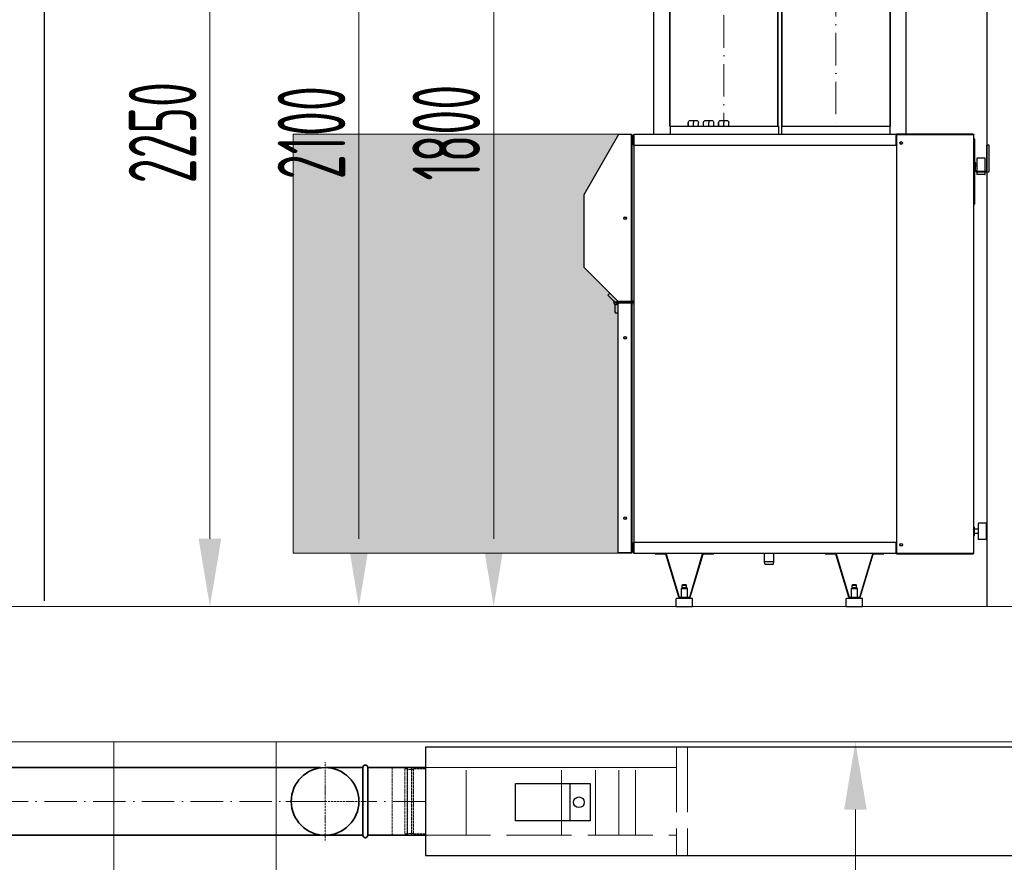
# Model space of a CAD drawing. Header units: millimetres. Extents: x 7400 to 85045, y 24168 to 123018.
# Tile 60 of 79: x 55567 to 57387, y 87832 to 89388. Entities that reach past the tile are written whole.
import ezdxf

# ---------------------------------------------------------------- set-up
doc = ezdxf.new("R2010")
doc.units = ezdxf.units.MM
doc.linetypes.add('ACAD_ISO02W100', pattern=[15, 12, -3])
doc.linetypes.add('ACAD_ISO10W100', pattern=[18, 12, -3, 0, -3])
for name, color, linetype, lineweight in [('UT_KOTY - DIMENZE', 7, 'Continuous', 5), ('VZT_01 SUP (PŘÍVOD) - OBRYS', 5, 'Continuous', 35), ('VZT_02 SUP (PŘÍVOD) - OSA', 5, 'ACAD_ISO10W100', 5), ('VZT_13 EHA (VÝFUK) - OBRYS', 14, 'Continuous', 35), ('VZT_14 EHA (VÝFUK) - OSA', 14, 'ACAD_ISO10W100', 5), ('VZT_21 ZAŘÍZENÍ - OBRYS', 1, 'Continuous', 30), ('VZT_22 ZAŘÍZENÍ - DETAIL', 8, 'Continuous', 5), ('VZT_23 ZAŘÍZENÍ - SERVISNÍ PROSTOR', 8, 'Continuous', 5), ('VZT_50 POPIS - OBECNE', 7, 'Continuous', 13), ('VZT_POPIS - OBECNE', 7, 'Continuous', 5)]:
    doc.layers.add(name, color=color, linetype=linetype, lineweight=lineweight)
doc.layers.add('VZT_03 SUP (PŘÍVOD) - NETISK', color=8, linetype='ACAD_ISO02W100', lineweight=5, plot=False)
doc.layers.add('VZT_07 ETA (ODVOD) - NETISK', color=8, linetype='ACAD_ISO02W100', lineweight=5, plot=False)
doc.layers.add('VZT_IZOLACE - TEPELNÁ', color=6, linetype='IZOLACE TEPELNA')
doc.styles.add('ISOCP 2.5', font='isocp.shx', dxfattribs={"width": 0.6, "height": 2.5})
doc.styles.get("Standard").update_dxf_attribs({"font": 'arial.ttf'})
doc.linetypes.add('IZOLACE TEPELNA', pattern='A,12.7,-1.5,["T",Standard,S=2.54,R=0,X=0,Y=-1.27],-3', length=17.2)

msp = doc.modelspace()

# ---------------------------------------------------------------- hatches: boundary and pattern name
at = {"layer": 'VZT_23 ZAŘÍZENÍ - SERVISNÍ PROSTOR'}
h = msp.add_hatch(color=256, dxfattribs=at)
h.dxf.hatch_style = 1
h.paths.add_polyline_path([(56672.7, 88402.6), (56672.8, 88868.3), (56610.4, 88930.7), (56610.4, 89065.6), (56672.8, 89176.6), (56072.7, 89176.6), (56072.7, 88402.6)])

# ---------------------------------------------------------------- linework, layer by layer
at = {"color": 8}
for p, q in [((55612.5, 90704.4), (55612.5, 88314.9)), ((57354.5, 90554.4), (57354.5, 88304.4))]:
    msp.add_line(p, q, dxfattribs=at)
at = {"layer": 'UT_KOTY - DIMENZE'}
for p, q in [((55918.7, 88429.4), (55918.7, 90429.4)), ((56194, 88429.4), (56194, 90279.4)), ((56443.2, 88429.4), (56443.2, 89979.4)), ((55868.7, 88304.4), (55856.2, 88304.4)), ((56144, 88304.4), (56131.5, 88304.4)), ((56393.2, 88304.4), (56380.7, 88304.4)), ((57222.8, 88054.4), (57049.2, 88054.4)), ((57111.7, 85629.4), (57111.7, 87929.4))]:
    msp.add_line(p, q, dxfattribs=at)
for points in [[(55897.8, 88429.4), (55939.5, 88429.4), (55918.7, 88304.4)], [(56173.1, 88429.4), (56214.8, 88429.4), (56194, 88304.4)], [(56422.3, 88429.4), (56464, 88429.4), (56443.2, 88304.4)], [(57090.9, 87929.4), (57132.5, 87929.4), (57111.7, 88054.4)]]:
    msp.add_solid(points, dxfattribs=at)
at = {"layer": 'VZT_01 SUP (PŘÍVOD) - OBRYS'}
for points in [[(56768.6, 89191.3), (56768.6, 90207.2)], [(56968.6, 89191.3), (56968.6, 90207.2)], [(55479.5, 88006.9), (56123.2, 88006.9)], [(56201.5, 88006.9), (56131.5, 88006.9)], [(56201.5, 87881.9), (56201.5, 88006.9)], [(56210.5, 88006.9), (56317.1, 88006.9)], [(56210.5, 87881.9), (56210.5, 88006.9)], [(55479.5, 87881.9), (56123.2, 87881.9)], [(56201.5, 87881.9), (56131.5, 87881.9)], [(56210.5, 87881.9), (56317.1, 87881.9)]]:
    msp.add_lwpolyline(points, dxfattribs=at)
for centre, radius, start, end in [((56131.5, 87944.4), 62.5, 90, 270), ((56131.5, 87944.4), 62.5, 270, 90), ((56206, 88006.9), 4.5, 0, 180), ((56206, 87881.9), 4.5, 180, 0)]:
    msp.add_arc(centre, radius, start, end, dxfattribs=at)
at = {"layer": 'VZT_02 SUP (PŘÍVOD) - OSA', "ltscale": 5}
for points in [[(56868.6, 90207.2), (56868.6, 89191.3)], [(56123.2, 87944.4), (55479.5, 87944.4)], [(56317.1, 87944.4), (56210.5, 87944.4)]]:
    msp.add_lwpolyline(points, dxfattribs=at)
at = {"layer": 'VZT_02 SUP (PŘÍVOD) - OSA', "ltscale": 0.3}
for points in [[(56131.5, 87944.4), (56131.5, 88016.9)], [(56059, 87944.4), (56131.5, 87944.4)], [(56131.5, 87944.4), (56210.5, 87944.4)], [(56131.5, 87871.9), (56131.5, 87944.4)]]:
    msp.add_lwpolyline(points, dxfattribs=at)
at = {"layer": 'VZT_03 SUP (PŘÍVOD) - NETISK', "ltscale": 0.4}
msp.add_lwpolyline([(56210.5, 87881.9), (56255.5, 87881.9), (56255.5, 88006.9), (56210.5, 88006.9)], dxfattribs=at)
at = {"layer": 'VZT_07 ETA (ODVOD) - NETISK', "ltscale": 0.4}
for p, q in [((56283.6, 88005.4), (56283.6, 87883.4)), ((56284.1, 88005.4), (56283.6, 88005.4)), ((56284.1, 88005.4), (56284.1, 87883.4)), ((56291.1, 88005.4), (56291.1, 87883.4)), ((56291.6, 88005.4), (56291.1, 88005.4)), ((56291.6, 88005.4), (56291.6, 87883.4)), ((56279.1, 88004.4), (56279.1, 87884.4)), ((56283.1, 88004.4), (56279.1, 88004.4)), ((56283.1, 88004.4), (56283.1, 87884.4)), ((56283.6, 88003.4), (56283.1, 88003.4)), ((56291.1, 88003.4), (56284.1, 88003.4)), ((56295.1, 88003.4), (56291.6, 88003.4)), ((56295.1, 88004.4), (56295.1, 87884.4)), ((56317.1, 88004.4), (56295.1, 88004.4)), ((56283.1, 87884.4), (56279.1, 87884.4)), ((56283.6, 87885.4), (56283.1, 87885.4)), ((56284.1, 87883.4), (56283.6, 87883.4)), ((56291.1, 87885.4), (56284.1, 87885.4)), ((56291.6, 87883.4), (56291.1, 87883.4)), ((56295.1, 87885.4), (56291.6, 87885.4)), ((56317.1, 87884.4), (56295.1, 87884.4))]:
    msp.add_line(p, q, dxfattribs=at)
at = {"layer": 'VZT_13 EHA (VÝFUK) - OBRYS', "elevation": 0}
for points in [[(56975.8, 89191.2), (56975.8, 89904.4)], [(57175.8, 89191.2), (57175.8, 89904.4)]]:
    msp.add_lwpolyline(points, dxfattribs=at)
at = {"layer": 'VZT_14 EHA (VÝFUK) - OSA', "ltscale": 5, "elevation": 0}
msp.add_lwpolyline([(57075.8, 89904.4), (57075.8, 89191.2)], dxfattribs=at)
at = {"layer": 'VZT_21 ZAŘÍZENÍ - OBRYS'}
for p, q in [((56769.4, 89191.3), (56969.4, 89191.3)), ((56769.4, 89191.3), (56769.4, 89176.2)), ((56802.8, 89191.3), (56802.8, 89198.2)), ((56803, 89191.3), (56803, 89198.2)), ((56806.8, 89202.2), (56806.9, 89202.2)), ((56806.9, 89202.2), (56812.5, 89202.2)), ((56812.5, 89202.2), (56817.9, 89202.2)), ((56812.6, 89191.3), (56812.6, 89198.2)), ((56822, 89191.3), (56822, 89198.2)), ((56830.8, 89191.3), (56830.8, 89198.2)), ((56831, 89191.3), (56831, 89198.2)), ((56834.8, 89202.2), (56834.9, 89202.2)), ((56834.9, 89202.2), (56840.5, 89202.2)), ((56840.5, 89202.2), (56845.9, 89202.2)), ((56840.6, 89191.3), (56840.6, 89198.2)), ((56850, 89191.3), (56850, 89198.2)), ((56858.8, 89191.3), (56858.8, 89198.2)), ((56859, 89191.3), (56859, 89198.2)), ((56862.8, 89202.2), (56862.9, 89202.2)), ((56862.9, 89202.2), (56868.5, 89202.2)), ((56868.5, 89202.2), (56873.9, 89202.2)), ((56868.6, 89191.3), (56868.6, 89198.2)), ((56878, 89191.3), (56878, 89198.2)), ((56969.4, 89191.3), (56969.4, 89176.2)), ((56975.4, 89191.3), (57175.4, 89191.3)), ((56975.4, 89191.3), (56975.4, 89176.2)), ((57175.4, 89191.3), (57175.4, 89176.2)), ((56674.5, 89176.6), (56697.8, 89176.6)), ((56697.8, 89175.7), (56697.8, 89176.6)), ((56697.8, 89175.7), (56697.9, 89175.7)), ((56697.8, 88867.6), (56697.8, 89175.6)), ((56697.9, 89175), (56697.8, 89175)), ((56697.8, 89174.9), (56697.9, 89174.9)), ((56697.9, 89175), (56697.9, 89175.7)), ((56698.7, 89175), (56697.9, 89175)), ((56698.7, 88868), (56698.7, 89175)), ((56699.4, 88869.6), (56699.4, 89174.2)), ((56699.4, 89172.6), (56701.5, 89172.6)), ((56702.4, 89174.5), (56701.5, 89174.5)), ((56701.5, 89156.2), (56701.5, 89174.5)), ((56702.4, 89174.5), (56702.4, 89156.2)), ((56702.5, 89173.3), (56702.4, 89173.3)), ((56702.5, 89174.5), (56702.5, 89156.2)), ((57187.2, 89176.2), (56703.2, 89176.2)), ((57187.2, 89176.2), (57187.2, 89174.5)), ((57187.4, 89176.2), (57187.2, 89176.2)), ((57187.2, 89175.3), (57187.4, 89175.3)), ((57187.2, 89156.2), (57187.2, 89174.5)), ((57187.4, 89173.3), (57187.2, 89173.3)), ((57187.4, 89177.4), (57328.7, 89177.4)), ((57187.4, 89176.5), (57187.4, 89177.4)), ((57328.7, 89176.5), (57187.4, 89176.5)), ((57187.4, 89176.4), (57328.7, 89176.4)), ((57187.4, 89176.4), (57187.4, 88402.4)), ((57304.5, 89176.4), (57304.5, 89176.5)), ((57328.7, 89176.5), (57328.7, 89177.4)), ((57330.4, 88403.1), (57330.4, 89175.7)), ((56702.4, 89156.2), (56701.5, 89156.2)), ((56702.4, 89156.2), (56702.4, 88422.6)), ((56702.5, 89156.2), (57187.2, 89156.2)), ((57332.4, 89167.4), (57330.4, 89167.4)), ((57332.4, 89047.4), (57332.4, 89167.4)), ((57354.4, 89109.2), (57354.4, 89156.4)), ((57358.9, 89156.4), (57354.4, 89156.4)), ((57358.9, 89109.2), (57358.9, 89156.4)), ((57332.4, 89124.9), (57333.9, 89124.9)), ((57333.9, 89117.4), (57333.9, 89124.9)), ((57336.4, 89121.4), (57333.9, 89121.4)), ((57333.9, 89109.2), (57333.9, 89117.4)), ((57335.9, 89117.4), (57333.9, 89117.4)), ((57335.9, 89117.4), (57335.9, 89109.2)), ((57336.4, 89131.9), (57336.4, 89108.5)), ((57350.9, 89132.4), (57336.9, 89132.4)), ((57351.4, 89108.5), (57351.4, 89131.9)), ((57332.4, 89109.9), (57333.9, 89109.9)), ((57336.4, 89113.4), (57335.9, 89113.4)), ((57336.4, 89106.4), (57336.4, 89102.9)), ((57336.7, 89108.4), (57353.6, 89108.4)), ((57356.1, 89106.4), (57336.7, 89106.4)), ((57350.9, 89102.4), (57336.9, 89102.4)), ((57351.4, 89102.9), (57351.4, 89106.4)), ((57332.4, 89047.4), (57330.4, 89047.4)), ((56654.3, 88879.2), (56658.1, 88883)), ((56654.8, 88878.7), (56654.3, 88879.2)), ((56654.8, 88878.7), (56655.5, 88878)), ((56665.2, 88868.2), (56655.5, 88878)), ((56665.9, 88868.9), (56665.2, 88868.2)), ((56667.8, 88848.3), (56667.8, 88862.1)), ((56672.8, 88862.1), (56667.8, 88862.1)), ((56672.8, 88866.1), (56672.8, 88868.3)), ((56672.8, 88863.9), (56672.8, 88866.1)), ((56672.8, 88863.9), (56672.8, 88404.3)), ((56697.8, 88867.6), (56674.5, 88867.6)), ((56697.8, 88867.5), (56674.5, 88867.5)), ((56674.5, 88866.6), (56674.5, 88867.5)), ((56697.8, 88866.6), (56674.5, 88866.6)), ((56674.5, 88865.6), (56697.8, 88865.6)), ((56674.5, 88864.7), (56674.5, 88865.6)), ((56697.8, 88864.7), (56674.5, 88864.7)), ((56697.8, 88864.6), (56674.5, 88864.6)), ((56693.4, 88867.5), (56693.4, 88867.6)), ((56693.4, 88865.6), (56693.4, 88866.6)), ((56697.8, 88868.9), (56697.9, 88868.9)), ((56697.9, 88868.8), (56697.8, 88868.8)), ((56697.8, 88868.1), (56697.9, 88868.1)), ((56698.7, 88868), (56697.8, 88868)), ((56697.8, 88867.5), (56697.8, 88866.6)), ((56697.8, 88864.7), (56697.8, 88865.6)), ((56697.8, 88865.6), (56702.4, 88865.6)), ((56697.8, 88403.6), (56697.8, 88864.6)), ((56697.8, 88864.4), (56697.9, 88864.4)), ((56697.9, 88863.7), (56697.8, 88863.7)), ((56697.8, 88863.6), (56697.9, 88863.6)), ((56697.9, 88868.8), (56697.9, 88868.1)), ((56697.9, 88863.7), (56697.9, 88864.4)), ((56697.9, 88863.7), (56698.7, 88863.7)), ((56698.7, 88863.7), (56698.7, 88403.7)), ((56699, 88868.6), (56702.4, 88868.6)), ((56699.4, 88869.6), (56699.4, 88866.6)), ((56699.4, 88866.6), (56702.4, 88866.6)), ((56699.4, 88862.9), (56699.4, 88865.6)), ((56702.4, 88865.6), (56699.4, 88865.6)), ((56699.4, 88405.3), (56699.4, 88862.9)), ((56667.8, 88848.3), (56667.8, 88847.3)), ((56667.8, 88846.6), (56667.8, 88847.3)), ((56667.8, 88846.6), (56672.8, 88846.6)), ((57330.4, 88450.6), (57331.9, 88450.6)), ((57331.9, 88435.6), (57331.9, 88450.6)), ((57338.9, 88447.1), (57331.9, 88447.1)), ((57338.9, 88457.6), (57338.9, 88428.6)), ((57353.4, 88458.1), (57339.4, 88458.1)), ((57353.9, 88428.6), (57353.9, 88457.6)), ((57330.4, 88435.6), (57331.9, 88435.6)), ((57338.9, 88439.1), (57331.9, 88439.1)), ((57353.4, 88428.1), (57339.4, 88428.1)), ((56701.5, 88406.6), (56699.4, 88406.6)), ((56701.5, 88422.6), (56702.4, 88422.6)), ((56701.5, 88404.3), (56701.5, 88422.6)), ((56702.4, 88422.6), (56702.4, 88404.3)), ((56702.5, 88422.6), (56702.5, 88404.3)), ((57187.2, 88422.6), (56702.5, 88422.6)), ((57187.2, 88404.3), (57187.2, 88422.6)), ((56673.9, 88403.7), (56674.1, 88403.7)), ((56697.8, 88403.6), (56674.5, 88403.6)), ((56697.8, 88403.5), (56674.5, 88403.5)), ((56674.5, 88402.6), (56674.5, 88403.5)), ((56697.8, 88402.6), (56674.5, 88402.6)), ((56697.8, 88404.6), (56697.9, 88404.6)), ((56697.9, 88404.5), (56697.8, 88404.5)), ((56697.8, 88403.8), (56697.9, 88403.8)), ((56697.8, 88403.7), (56698.7, 88403.7)), ((56697.8, 88403.5), (56697.8, 88402.6)), ((56697.9, 88404.5), (56697.9, 88403.8)), ((56702.4, 88404.3), (56701.5, 88404.3)), ((56702.5, 88405.5), (56702.4, 88405.5)), ((56703.2, 88402.6), (57187.2, 88402.6)), ((56741.5, 88401.7), (56741.5, 88402.6)), ((56741.5, 88401.7), (56760.5, 88401.7)), ((56785.2, 88321.5), (56761.2, 88401.3)), ((56761.9, 88401.8), (56786, 88321.9)), ((56805.4, 88321.9), (56829.4, 88401.8)), ((56806.2, 88321.5), (56830.2, 88401.3)), ((56830.9, 88401.7), (56849.9, 88401.7)), ((56849.9, 88401.7), (56849.9, 88402.6)), ((56943.8, 88387.4), (56943.8, 88402.6)), ((56961, 88387.4), (56961, 88402.6)), ((57055.7, 88401.7), (57055.7, 88402.6)), ((57055.7, 88401.7), (57074.7, 88401.7)), ((57099.4, 88321.5), (57075.4, 88401.3)), ((57076.2, 88401.8), (57100.2, 88321.9)), ((57119.6, 88321.9), (57143.7, 88401.8)), ((57120.4, 88321.5), (57144.4, 88401.3)), ((57145.1, 88401.7), (57164.2, 88401.7)), ((57164.2, 88401.7), (57164.2, 88402.6)), ((57187.2, 88405.5), (57187.4, 88405.5)), ((57187.2, 88404.3), (57187.2, 88402.6)), ((57187.4, 88403.5), (57187.2, 88403.5)), ((57187.2, 88402.6), (57187.4, 88402.6)), ((57187.4, 88402.4), (57328.7, 88402.4)), ((57187.4, 88402.3), (57187.4, 88401.4)), ((57328.7, 88402.3), (57187.4, 88402.3)), ((57187.4, 88401.4), (57328.7, 88401.4)), ((57328.7, 88402.3), (57328.7, 88401.4)), ((57329.2, 88402.5), (57329, 88402.5)), ((56943.8, 88387.4), (56961, 88387.4)), ((56944.6, 88383.1), (56943.8, 88387.4)), ((56945.4, 88382.4), (56959.3, 88382.4)), ((56960.1, 88383.1), (56961, 88387.4)), ((56791, 88338.6), (56790.2, 88337.8)), ((56790.2, 88337.8), (56801.1, 88337.8)), ((56790.2, 88321.5), (56790.2, 88337.8)), ((56800.3, 88338.6), (56791, 88338.6)), ((56792.2, 88344.1), (56791.7, 88343.6)), ((56791.7, 88343.6), (56799.7, 88343.6)), ((56791.7, 88338.6), (56791.7, 88343.6)), ((56799.2, 88344.1), (56792.2, 88344.1)), ((56799.2, 88344.1), (56799.7, 88343.6)), ((56799.7, 88338.6), (56799.7, 88343.6)), ((56800.3, 88338.6), (56801.1, 88337.8)), ((56801.1, 88321.5), (56801.1, 88337.8)), ((57105.3, 88338.6), (57104.5, 88337.8)), ((57104.5, 88337.8), (57115.4, 88337.8)), ((57104.5, 88321.5), (57104.5, 88337.8)), ((57114.6, 88338.6), (57105.3, 88338.6)), ((57106.4, 88344.1), (57105.9, 88343.6)), ((57105.9, 88343.6), (57113.9, 88343.6)), ((57105.9, 88338.6), (57105.9, 88343.6)), ((57113.4, 88344.1), (57106.4, 88344.1)), ((57113.4, 88344.1), (57113.9, 88343.6)), ((57113.9, 88338.6), (57113.9, 88343.6)), ((57114.6, 88338.6), (57115.4, 88337.8)), ((57115.4, 88321.5), (57115.4, 88337.8)), ((56780.7, 88304.6), (56780.7, 88318.6)), ((56810.2, 88319.1), (56781.2, 88319.1)), ((56786.7, 88321.5), (56804.7, 88321.5)), ((56804.7, 88320.6), (56786.7, 88320.6)), ((56788.2, 88320.6), (56788.2, 88319.1)), ((56803.2, 88320.6), (56803.2, 88319.1)), ((56810.7, 88304.6), (56810.7, 88318.6)), ((57094.9, 88304.6), (57094.9, 88318.6)), ((57124.4, 88319.1), (57095.4, 88319.1)), ((57100.9, 88321.5), (57119, 88321.5)), ((57119, 88320.6), (57100.9, 88320.6)), ((57102.4, 88320.6), (57102.4, 88319.1)), ((57117.4, 88320.6), (57117.4, 88319.1)), ((57124.9, 88304.6), (57124.9, 88318.6)), ((56781.2, 88304.1), (56810.2, 88304.1)), ((57095.4, 88304.1), (57124.4, 88304.1))]:
    msp.add_line(p, q, dxfattribs=at)
for points in [[(56672.8, 88868.3), (56610.4, 88930.7), (56610.4, 89065.6), (56674.5, 89176.6)], [(56584.6, 87908.4), (56584.6, 87977.2)]]:
    msp.add_lwpolyline(points, dxfattribs=at)
for points in [[(57817.1, 88044.4), (56317.1, 88044.4), (56317.1, 87844.4), (57817.1, 87844.4)], [(56621.6, 87908.4), (56483.7, 87908.4), (56483.7, 87977.2), (56621.6, 87977.2)]]:
    msp.add_lwpolyline(points, close=True, dxfattribs=at)
for centre, radius in [((57196.4, 89160.4), 2.5), ((57196.4, 89160.4), 2.15), ((56686.1, 89021.6), 2.5), ((56686.1, 89021.6), 2.15), ((56668.8, 88866.1), 1.5), ((56686.1, 88800.6), 2.5), ((56686.1, 88800.6), 2.15), ((56686.1, 88467.6), 2.5), ((56686.1, 88467.6), 2.15), ((57196.4, 88418.4), 2.5), ((57196.4, 88418.4), 2.15), ((56600.7, 87942.8), 9.89)]:
    msp.add_circle(centre, radius, dxfattribs=at)
for centre, radius, start, end in [((57336.9, 89131.9), 0.5, 90, 180), ((57350.9, 89131.9), 0.5, 0, 90), ((57336.7, 89109.2), 2.8, 180, 270), ((57336.7, 89109.2), 0.8, 180, 270), ((57336.9, 89102.9), 0.5, 180, 270), ((57350.9, 89102.9), 0.5, 270, 0), ((57353.6, 89109.2), 0.8, 270, 0), ((57356.1, 89109.2), 2.8, 270, 0), ((56668.8, 88866.1), 4, 135, 45), ((57339.4, 88457.6), 0.5, 90, 180), ((57353.4, 88457.6), 0.5, 0, 90), ((57339.4, 88428.6), 0.5, 180, 270), ((57353.4, 88428.6), 0.5, 270, 0), ((56760.5, 88400.9), 1.7, 30, 90), ((56760.5, 88400.9), 0.8, 30, 90), ((56830.9, 88400.9), 1.7, 90, 150), ((56830.9, 88400.9), 0.8, 90, 150), ((57074.7, 88400.9), 1.7, 30, 90), ((57074.7, 88400.9), 0.8, 30, 90), ((57145.1, 88400.9), 1.7, 90, 150), ((57145.1, 88400.9), 0.8, 90, 150), ((56945.4, 88383.2), 0.8, 191.3099, 270), ((56959.3, 88383.2), 0.8, 270, 348.6901), ((56781.2, 88318.6), 0.5, 90, 180), ((56786.7, 88322.3), 1.7, 210, 270), ((56786.7, 88322.3), 0.8, 210, 270), ((56804.7, 88322.3), 0.8, 270, 330), ((56804.7, 88322.3), 1.7, 270, 330), ((56810.2, 88318.6), 0.5, 0, 90), ((57095.4, 88318.6), 0.5, 90, 180), ((57100.9, 88322.3), 1.7, 210, 270), ((57100.9, 88322.3), 0.8, 210, 270), ((57119, 88322.3), 0.8, 270, 330), ((57119, 88322.3), 1.7, 270, 330), ((57124.4, 88318.6), 0.5, 0, 90), ((56781.2, 88304.6), 0.5, 180, 270), ((56810.2, 88304.6), 0.5, 270, 0), ((57095.4, 88304.6), 0.5, 180, 270), ((57124.4, 88304.6), 0.5, 270, 0)]:
    msp.add_arc(centre, radius, start, end, dxfattribs=at)
at = {"layer": 'VZT_21 ZAŘÍZENÍ - OBRYS', "extrusion": (0, 0, -1)}
for centre, major_axis, ratio, start_param, end_param in [((56806.8, 89198.2), (4.04, 0), 0.989506, 3.141593, 4.712389), ((56806.9, 89198.2), (0, 4), 0.989046, 4.712389, 6.283185), ((56812.5, 89198.2), (0, 4), 0.021558, 0, 1.570796), ((56817.9, 89198.2), (-4.04, 0), 0.989506, 1.570796, 3.141593), ((56834.8, 89198.2), (4.04, 0), 0.989506, 3.141593, 4.712389), ((56834.9, 89198.2), (0, 4), 0.989046, 4.712389, 6.283185), ((56840.5, 89198.2), (0, 4), 0.021558, 0, 1.570796), ((56845.9, 89198.2), (-4.04, 0), 0.989506, 1.570796, 3.141593), ((56862.8, 89198.2), (4.04, 0), 0.989506, 3.141593, 4.712389), ((56862.9, 89198.2), (0, 4), 0.989046, 4.712389, 6.283185), ((56868.5, 89198.2), (0, 4), 0.021558, 0, 1.570796), ((56873.9, 89198.2), (-4.04, 0), 0.989506, 1.570796, 3.141593)]:
    msp.add_ellipse(centre, major_axis=major_axis, ratio=ratio, start_param=start_param, end_param=end_param, dxfattribs=at)
at = {"layer": 'VZT_21 ZAŘÍZENÍ - OBRYS'}
for points, knots in [([(56697.9, 89175.7), (56698.5, 89175.7), (56699.1, 89175.3), (56699.3, 89174.7), (56699.3, 89174.6), (56699.4, 89174.4), (56699.4, 89174.2)], [-1, -1, -1, -1, -0.223, -0.223, -0.223, 0, 0, 0, 0]), ([(56698.7, 89174.7), (56698.9, 89174.6), (56699.2, 89174.5), (56699.3, 89174.4), (56699.3, 89174.3), (56699.4, 89174.3), (56699.4, 89174.2)], [-0.6418783, -0.6418783, -0.6418783, -0.6418783, -0.2229997, -0.2229997, -0.2229997, 0, 0, 0, 0]), ([(56701.5, 89174.5), (56701.5, 89175.2), (56701.9, 89175.8), (56702.5, 89176.1), (56702.7, 89176.2), (56702.9, 89176.2), (56703.2, 89176.2)], [-1, -1, -1, -1, -0.246936, -0.246936, -0.246936, 0, 0, 0, 0]), ([(56702.6, 89175.1), (56702.5, 89175), (56702.4, 89174.8), (56702.4, 89174.6), (56702.4, 89174.6), (56702.4, 89174.6), (56702.4, 89174.5)], [0.4745945, 0.4745945, 0.4745945, 0.4745945, 0.9092253, 0.9092253, 0.9092253, 1, 1, 1, 1]), ([(56702.6, 89175.1), (56702.7, 89175.5), (56702.9, 89175.9), (56703, 89176.1), (56703, 89176.2), (56703.1, 89176.2), (56703.2, 89176.2)], [-0.7752376, -0.7752376, -0.7752376, -0.7752376, -0.2469362, -0.2469362, -0.2469362, 0, 0, 0, 0]), ([(57328.7, 89177.4), (57329.3, 89177.4), (57330, 89177), (57330.2, 89176.4), (57330.3, 89176.2), (57330.4, 89175.9), (57330.4, 89175.7)], [-1, -1, -1, -1, -0.246936, -0.246936, -0.246936, 0, 0, 0, 0]), ([(57329.2, 89176.3), (57329.1, 89176.4), (57329, 89176.5), (57328.8, 89176.5), (57328.7, 89176.5), (57328.7, 89176.5), (57328.7, 89176.5)], [0.4745945, 0.4745945, 0.4745945, 0.4745945, 0.9092253, 0.9092253, 0.9092253, 1, 1, 1, 1]), ([(57329.2, 89176.3), (57329.7, 89176.1), (57330.1, 89176), (57330.2, 89175.9), (57330.3, 89175.8), (57330.4, 89175.8), (57330.4, 89175.7)], [-0.7752376, -0.7752376, -0.7752376, -0.7752376, -0.2469362, -0.2469362, -0.2469362, 0, 0, 0, 0]), ([(56674.5, 88866.6), (56673.8, 88866.6), (56673.1, 88867.1), (56672.9, 88867.7), (56672.8, 88867.9), (56672.8, 88868.1), (56672.8, 88868.3)], [-1, -1, -1, -1, -0.246936, -0.246936, -0.246936, 0, 0, 0, 0]), ([(56673.9, 88867.8), (56673.4, 88867.9), (56673.1, 88868), (56672.9, 88868.1), (56672.8, 88868.2), (56672.8, 88868.3), (56672.8, 88868.3)], [-0.7752376, -0.7752376, -0.7752376, -0.7752376, -0.2469362, -0.2469362, -0.2469362, 0, 0, 0, 0]), ([(56674.5, 88865.6), (56673.8, 88865.6), (56673.1, 88865.2), (56672.9, 88864.6), (56672.8, 88864.4), (56672.8, 88864.1), (56672.8, 88863.9)], [-1, -1, -1, -1, -0.246936, -0.246936, -0.246936, 0, 0, 0, 0]), ([(56673.9, 88864.5), (56673.4, 88864.3), (56673.1, 88864.2), (56672.9, 88864.1), (56672.8, 88864), (56672.8, 88864), (56672.8, 88863.9)], [-0.7752376, -0.7752376, -0.7752376, -0.7752376, -0.2469362, -0.2469362, -0.2469362, 0, 0, 0, 0]), ([(56673.9, 88867.8), (56674, 88867.6), (56674.2, 88867.5), (56674.3, 88867.5), (56674.4, 88867.5), (56674.4, 88867.5), (56674.5, 88867.5)], [0.4745945, 0.4745945, 0.4745945, 0.4745945, 0.9092253, 0.9092253, 0.9092253, 1, 1, 1, 1]), ([(56673.9, 88864.5), (56674, 88864.6), (56674.2, 88864.7), (56674.3, 88864.7), (56674.4, 88864.7), (56674.4, 88864.7), (56674.5, 88864.7)], [0.4745945, 0.4745945, 0.4745945, 0.4745945, 0.9092253, 0.9092253, 0.9092253, 1, 1, 1, 1]), ([(56697.9, 88864.4), (56698.5, 88864.4), (56699.1, 88864), (56699.3, 88863.4), (56699.3, 88863.3), (56699.4, 88863.1), (56699.4, 88862.9)], [-1, -1, -1, -1, -0.223, -0.223, -0.223, 0, 0, 0, 0]), ([(56698.7, 88868.4), (56698.9, 88868.5), (56699.2, 88868.8), (56699.3, 88869.1), (56699.3, 88869.3), (56699.4, 88869.4), (56699.4, 88869.6)], [-0.6418783, -0.6418783, -0.6418783, -0.6418783, -0.2229997, -0.2229997, -0.2229997, 0, 0, 0, 0]), ([(56698.7, 88869.2), (56698.9, 88869.3), (56699.2, 88869.4), (56699.3, 88869.5), (56699.3, 88869.5), (56699.4, 88869.6), (56699.4, 88869.6)], [-0.6418783, -0.6418783, -0.6418783, -0.6418783, -0.2229997, -0.2229997, -0.2229997, 0, 0, 0, 0]), ([(56698.7, 88863.4), (56698.9, 88863.3), (56699.2, 88863.2), (56699.3, 88863.1), (56699.3, 88863), (56699.4, 88863), (56699.4, 88862.9)], [-0.6418783, -0.6418783, -0.6418783, -0.6418783, -0.2229997, -0.2229997, -0.2229997, 0, 0, 0, 0]), ([(56674.5, 88402.6), (56673.8, 88402.6), (56673.1, 88403.1), (56672.9, 88403.7), (56672.8, 88403.9), (56672.8, 88404.1), (56672.8, 88404.3)], [-1, -1, -1, -1, -0.246936, -0.246936, -0.246936, 0, 0, 0, 0]), ([(56673.9, 88403.8), (56673.4, 88403.9), (56673.1, 88404), (56672.9, 88404.1), (56672.8, 88404.2), (56672.8, 88404.3), (56672.8, 88404.3)], [-0.7752376, -0.7752376, -0.7752376, -0.7752376, -0.2469362, -0.2469362, -0.2469362, 0, 0, 0, 0]), ([(56673.9, 88403.8), (56674, 88403.6), (56674.2, 88403.5), (56674.3, 88403.5), (56674.4, 88403.5), (56674.4, 88403.5), (56674.5, 88403.5)], [0.4745945, 0.4745945, 0.4745945, 0.4745945, 0.9092253, 0.9092253, 0.9092253, 1, 1, 1, 1]), ([(56698.7, 88404.1), (56698.9, 88404.2), (56699.2, 88404.5), (56699.3, 88404.8), (56699.3, 88405), (56699.4, 88405.1), (56699.4, 88405.3)], [-0.6418783, -0.6418783, -0.6418783, -0.6418783, -0.2229997, -0.2229997, -0.2229997, 0, 0, 0, 0]), ([(56698.7, 88404.9), (56698.9, 88405), (56699.2, 88405.1), (56699.3, 88405.2), (56699.3, 88405.2), (56699.4, 88405.3), (56699.4, 88405.3)], [-0.6418783, -0.6418783, -0.6418783, -0.6418783, -0.2229997, -0.2229997, -0.2229997, 0, 0, 0, 0]), ([(56701.5, 88404.3), (56701.5, 88403.6), (56701.9, 88403), (56702.5, 88402.7), (56702.7, 88402.7), (56702.9, 88402.6), (56703.2, 88402.6)], [-1, -1, -1, -1, -0.246936, -0.246936, -0.246936, 0, 0, 0, 0]), ([(56702.6, 88403.7), (56702.5, 88403.9), (56702.4, 88404), (56702.4, 88404.2), (56702.4, 88404.2), (56702.4, 88404.3), (56702.4, 88404.3)], [0.4745945, 0.4745945, 0.4745945, 0.4745945, 0.9092253, 0.9092253, 0.9092253, 1, 1, 1, 1]), ([(56702.6, 88403.7), (56702.7, 88403.3), (56702.9, 88402.9), (56703, 88402.7), (56703, 88402.7), (56703.1, 88402.6), (56703.2, 88402.6)], [-0.7752376, -0.7752376, -0.7752376, -0.7752376, -0.2469362, -0.2469362, -0.2469362, 0, 0, 0, 0]), ([(57328.7, 88401.4), (57329.3, 88401.4), (57330, 88401.9), (57330.2, 88402.5), (57330.3, 88402.7), (57330.4, 88402.9), (57330.4, 88403.1)], [-1, -1, -1, -1, -0.2469362, -0.2469362, -0.2469362, 0, 0, 0, 0]), ([(57329.2, 88402.6), (57329.1, 88402.4), (57329, 88402.3), (57328.8, 88402.3), (57328.7, 88402.3), (57328.7, 88402.3), (57328.7, 88402.3)], [0.4745945, 0.4745945, 0.4745945, 0.4745945, 0.9092253, 0.9092253, 0.9092253, 1, 1, 1, 1]), ([(57329.2, 88402.6), (57329.7, 88402.7), (57330.1, 88402.8), (57330.2, 88402.9), (57330.3, 88403), (57330.4, 88403.1), (57330.4, 88403.1)], [-0.7752376, -0.7752376, -0.7752376, -0.7752376, -0.2469362, -0.2469362, -0.2469362, 0, 0, 0, 0])]:
    msp.add_open_spline(points, degree=3, knots=knots, dxfattribs=at)
for points in [[(56697.9, 89175), (56697.9, 89175), (56697.9, 89175), (56697.9, 89175)], [(56697.9, 89174.9), (56698, 89174.9), (56698.2, 89174.8), (56698.4, 89174.8)], [(56702.4, 89173.3), (56702.4, 89173.2), (56702.4, 89173.1), (56702.5, 89172.9)], [(56702.5, 89174.5), (56702.5, 89174.7), (56702.6, 89174.9), (56702.6, 89175.1)], [(57328.7, 89176.4), (57328.9, 89176.4), (57329.1, 89176.3), (57329.2, 89176.3)], [(56674.5, 88867.6), (56674.3, 88867.7), (56674.1, 88867.7), (56673.9, 88867.8)], [(56674.5, 88864.6), (56674.3, 88864.6), (56674.1, 88864.5), (56673.9, 88864.5)], [(56697.9, 88868.9), (56698, 88869), (56698.2, 88869), (56698.4, 88869.1)], [(56697.9, 88868.8), (56697.9, 88868.8), (56697.9, 88868.8), (56697.9, 88868.8)], [(56697.9, 88868.1), (56697.9, 88868.1), (56698, 88868.1), (56698, 88868.1)], [(56697.9, 88863.7), (56697.9, 88863.7), (56697.9, 88863.7), (56697.9, 88863.7)], [(56697.9, 88863.6), (56698, 88863.6), (56698.2, 88863.5), (56698.4, 88863.5)], [(56702.4, 88405.5), (56702.4, 88405.6), (56702.4, 88405.8), (56702.5, 88405.9)], [(56674.5, 88403.6), (56674.3, 88403.7), (56674.1, 88403.7), (56673.9, 88403.8)], [(56697.9, 88404.6), (56698, 88404.7), (56698.2, 88404.7), (56698.4, 88404.8)], [(56697.9, 88404.5), (56697.9, 88404.5), (56697.9, 88404.5), (56697.9, 88404.5)], [(56697.9, 88403.8), (56697.9, 88403.8), (56698, 88403.8), (56698, 88403.8)], [(56702.5, 88404.3), (56702.5, 88404.1), (56702.6, 88403.9), (56702.6, 88403.7)], [(57328.7, 88402.4), (57328.9, 88402.5), (57329.1, 88402.5), (57329.2, 88402.6)]]:
    msp.add_open_spline(points, degree=3, dxfattribs=at)
at = {"layer": 'VZT_22 ZAŘÍZENÍ - DETAIL', "linetype": 'ACAD_ISO02W100', "lineweight": 5, "ltscale": 10}
for points in [[(56780.9, 88044.4), (56780.9, 87844.4)], [(56801.4, 88044.4), (56801.4, 87844.4)], [(56392.5, 87881.9), (56392.5, 88006.9)], [(56568.3, 87881.9), (56568.3, 88006.9)], [(56631.6, 87881.9), (56631.6, 88006.9)], [(56674.6, 87881.9), (56674.6, 88006.9)], [(56705.4, 87881.9), (56705.4, 88006.9)], [(56317.1, 87881.9), (56780.9, 87881.9)]]:
    msp.add_lwpolyline(points, dxfattribs=at)
at = {"layer": 'VZT_22 ZAŘÍZENÍ - DETAIL'}
msp.add_lwpolyline([(56317.1, 88006.9), (56780.9, 88006.9)], dxfattribs=at)
at = {"layer": 'VZT_23 ZAŘÍZENÍ - SERVISNÍ PROSTOR'}
msp.add_lwpolyline([(56674.5, 88402.6), (56072.7, 88402.6), (56072.7, 89176.6), (56674.4, 89176.6)], dxfattribs=at)
at = {"layer": 'VZT_50 POPIS - OBECNE', "color": 8}
for p, q in [((49971.8, 88304.4), (58373.9, 88304.4)), ((49971.8, 88054.4), (58373.9, 88054.4))]:
    msp.add_line(p, q, dxfattribs=at)
at = {"layer": 'VZT_IZOLACE - TEPELNÁ', "ltscale": 0.5}
for p, q in [((56739.4, 89176.2), (56739.4, 90229.4)), ((57205.4, 89176.2), (57205.4, 90115.1))]:
    msp.add_line(p, q, dxfattribs=at)
at = {"layer": 'VZT_POPIS - OBECNE', "color": 8}
for p, q in [((55741.1, 85504.4), (55741.1, 88054.4)), ((56041.1, 85504.4), (56041.1, 88054.4))]:
    msp.add_line(p, q, dxfattribs=at)

# ---------------------------------------------------------------- texts
at = {"layer": 'UT_KOTY - DIMENZE', "char_height": 125, "attachment_point": 5, "rotation": 90, "style": 'ISOCP 2.5'}
for s, insert in [('2250', (55831.2, 89179.5)), ('2100', (56106.4, 89179.5)), ('1800', (56355.7, 89179.5))]:
    msp.add_mtext(s, dxfattribs=dict(at, insert=insert))

doc.saveas('drawing.dxf')
